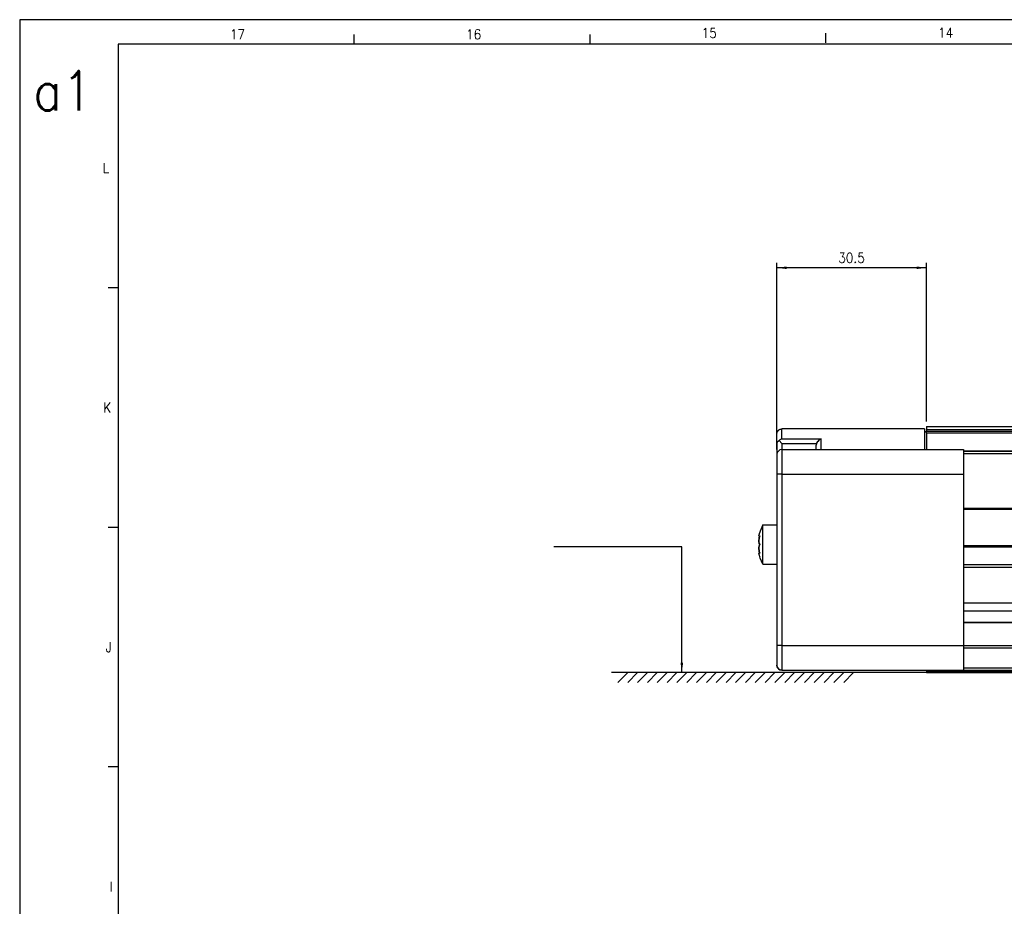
# Model space of a CAD drawing. Header units: inches. Extents: x -381 to 6628, y -418 to 176.
# Tile 6 of 27: x -381 to -181, y -5 to 176. Entities that reach past the tile are written whole.
import ezdxf

# ---------------------------------------------------------------- set-up
doc = ezdxf.new("R2010")
doc.units = ezdxf.units.IN
doc.layers.add('1', color=7, linetype='Continuous')
doc.styles.add('CONVERTER_12', font='txt.shx', dxfattribs={"width": 0.9})
doc.dimstyles.new('ME10_DIM_32', dxfattribs={"dimtxt": 2, "dimasz": 2, "dimexe": 1, "dimexo": 1, "dimgap": 1, "dimtad": 1, "dimdsep": 46, "dimtxsty": 'CONVERTER_12', "dimsah": 1, "dimcen": 0.09, "dimclrd": 2, "dimclre": 2, "dimclrt": 2, "dimadec": 0, "dimazin": 0, "dimtfac": 1, "dimtdec": 4, "dimtix": 1, "dimtmove": 0, "dimatfit": 3, "dimfxl": 1, "dimtolj": 1, "dimtzin": 0, "dimarcsym": 0})
doc.dimstyles.get("Standard").update_dxf_attribs({"dimtxt": 0.18, "dimasz": 0.18, "dimexe": 0.18, "dimexo": 0.0625, "dimgap": 0.09, "dimtad": 0, "dimtih": 1, "dimtoh": 1, "dimdec": 4, "dimzin": 0, "dimdsep": 46, "dimtxsty": 'Standard', "dimcen": 0.09, "dimadec": 0, "dimazin": 0, "dimtfac": 1, "dimtdec": 4, "dimtofl": 0, "dimtmove": 0, "dimatfit": 3, "dimfxl": 1, "dimtolj": 1, "dimtzin": 0, "dimarcsym": 0})

# ---------------------------------------------------------------- blocks, each defined once
blk = doc.blocks.new('Modulo_izq__K__1__33', base_point=(-230.88, 42.97))
at = {"color": 7, "linetype": 'Continuous'}
for p, q in [((-227.09, 91.98), (-226.97, 92.15)), ((-226.97, 92.15), (-226.93, 92.18)), ((-226.93, 92.18), (-226.81, 92.29)), ((-226.81, 92.29), (-226.63, 92.39)), ((-226.63, 92.39), (-226.61, 92.4)), ((-226.61, 92.4), (-226.43, 92.46)), ((-226.43, 92.46), (-226.22, 92.48)), ((-226.22, 90.47), (-226.22, 92.48)), ((-197.22, 92.48), (-226.22, 92.48)), ((-197.22, 92.48), (-197.22, 88.28)), ((-196.82, 92.97), (-196.82, 92.96)), ((-196.82, 92.97), (-44.17, 92.97)), ((-196.82, 92.96), (-196.82, 92.35)), ((-196.82, 92.96), (-44.16, 92.96)), ((-196.82, 92.35), (-196.82, 92.03)), ((-196.82, 92.35), (-43.75, 92.35)), ((-227.22, 91.58), (-227.17, 91.79)), ((-227.22, 91.48), (-227.22, 91.58)), ((-227.22, 89.54), (-227.22, 91.48)), ((-227.17, 91.79), (-227.15, 91.86)), ((-227.15, 91.86), (-227.09, 91.98)), ((-226.79, 90.1), (-226.93, 90.02)), ((-226.63, 90.24), (-226.79, 90.1)), ((-226.79, 90.1), (-226.22, 89.54)), ((-226.61, 90.26), (-226.63, 90.24)), ((-226.24, 90.46), (-226.61, 90.26)), ((-226.22, 90.47), (-226.24, 90.46)), ((-226.22, 90.47), (-218.22, 90.47)), ((-218.63, 90.24), (-218.93, 89.94)), ((-218.61, 90.26), (-218.63, 90.24)), ((-218.24, 90.46), (-218.61, 90.26)), ((-218.22, 90.47), (-218.24, 90.46)), ((-218.22, 88.28), (-218.22, 90.47)), ((-197.22, 91.98), (-196.82, 91.98)), ((-196.82, 91.7), (-196.82, 92.03)), ((-196.82, 92.03), (-43.54, 92.03)), ((-196.82, 91.7), (-196.82, 88.28)), ((-196.82, 91.7), (-43.32, 91.7)), ((-227.15, 89.8), (-227.22, 89.54)), ((-227.22, 89.54), (-227.22, 87.28)), ((-226.93, 90.02), (-227.15, 89.8)), ((-226.22, 89.54), (-219.15, 89.54)), ((-226.22, 89.54), (-226.22, 88.28)), ((-226.22, 88.28), (-226.22, 83.28)), ((-226.22, 88.28), (-189.32, 88.28)), ((-219.15, 89.54), (-219.22, 89.15)), ((-219.22, 88.28), (-219.22, 89.15)), ((-218.94, 89.92), (-219.15, 89.56)), ((-219.15, 89.56), (-219.15, 89.54)), ((-218.93, 89.94), (-218.94, 89.92)), ((-189.32, 88.28), (-189.32, 83.28)), ((-227.22, 87.28), (-227.22, 83.28)), ((-44.85, 87.99), (-189.32, 87.99)), ((-189.32, 87.97), (-148.82, 87.97)), ((-189.32, 87.47), (-163.57, 87.47)), ((-226.22, 83.28), (-227.22, 83.28)), ((-227.22, 83.28), (-227.22, 48.48)), ((-226.22, 83.28), (-189.32, 83.28)), ((-226.22, 83.28), (-226.22, 48.48)), ((-189.32, 83.28), (-189.32, 48.48)), ((-189.32, 76.41), (-164.32, 76.41)), ((-189.32, 76.16), (-164.32, 76.16)), ((-230.05, 72.98), (-230.64, 71.71)), ((-230.05, 72.98), (-227.22, 72.98)), ((-230.05, 68.28), (-230.05, 72.98)), ((-230.87, 70.91), (-230.88, 70.83)), ((-230.88, 70.79), (-230.88, 70.83)), ((-230.88, 70.83), (-230.88, 70.79)), ((-230.88, 70.79), (-230.87, 70.71)), ((-230.88, 69.73), (-230.83, 70.3)), ((-230.83, 70.3), (-230.88, 69.73)), ((-230.83, 71.12), (-230.87, 70.91)), ((-230.87, 70.71), (-230.83, 70.68)), ((-230.81, 71.16), (-230.83, 71.12)), ((-230.74, 70.68), (-230.83, 70.68)), ((-230.83, 70.68), (-230.81, 70.68)), ((-230.83, 70.3), (-230.81, 70.37)), ((-230.81, 70.37), (-230.83, 70.3)), ((-230.72, 71.48), (-230.81, 71.16)), ((-230.72, 70.75), (-230.81, 70.37)), ((-230.81, 70.37), (-230.74, 70.68)), ((-230.81, 70.68), (-230.8, 70.68)), ((-230.8, 70.68), (-230.72, 70.75)), ((-230.64, 71.71), (-230.72, 71.48)), ((-230.87, 69.5), (-230.88, 69.73)), ((-230.88, 69.73), (-230.87, 69.5)), ((-230.88, 68.23), (-230.87, 68.46)), ((-230.87, 68.46), (-230.88, 68.23)), ((-230.83, 67.65), (-230.88, 68.23)), ((-230.88, 68.23), (-230.83, 67.65)), ((-230.84, 69.33), (-230.87, 69.5)), ((-230.87, 69.5), (-230.84, 69.33)), ((-230.87, 68.46), (-230.84, 68.63)), ((-230.84, 68.63), (-230.87, 68.46)), ((-230.83, 69.24), (-230.84, 69.33)), ((-230.84, 69.33), (-230.83, 69.24)), ((-230.84, 68.63), (-230.83, 68.71)), ((-230.83, 68.71), (-230.84, 68.63)), ((-230.81, 69.2), (-230.83, 69.24)), ((-230.83, 69.24), (-230.81, 69.2)), ((-230.83, 68.71), (-230.81, 68.76)), ((-230.81, 68.76), (-230.83, 68.71)), ((-230.72, 68.98), (-230.81, 69.2)), ((-230.81, 69.2), (-230.72, 68.98)), ((-230.81, 68.76), (-230.72, 68.98)), ((-230.72, 68.98), (-230.81, 68.76)), ((-230.05, 64.98), (-230.05, 68.28)), ((-189.32, 68.79), (-164.32, 68.79)), ((-189.32, 68.54), (-164.32, 68.54)), ((-230.87, 67.24), (-230.88, 67.16)), ((-230.88, 67.13), (-230.88, 67.16)), ((-230.88, 67.16), (-230.88, 67.13)), ((-230.88, 67.13), (-230.87, 67.04)), ((-230.83, 67.28), (-230.87, 67.24)), ((-230.87, 67.04), (-230.83, 66.84)), ((-230.81, 67.59), (-230.83, 67.65)), ((-230.83, 67.65), (-230.81, 67.59)), ((-230.74, 67.28), (-230.83, 67.28)), ((-230.81, 67.27), (-230.83, 67.28)), ((-230.83, 66.84), (-230.81, 66.79)), ((-230.74, 67.28), (-230.81, 67.59)), ((-230.81, 67.59), (-230.72, 67.21)), ((-230.8, 67.27), (-230.81, 67.27)), ((-230.81, 66.79), (-230.72, 66.48)), ((-230.72, 67.21), (-230.8, 67.27)), ((-230.64, 66.24), (-230.72, 66.48)), ((-230.05, 64.98), (-230.64, 66.24)), ((-230.05, 64.98), (-227.22, 64.98)), ((-189.32, 64.91), (-164.32, 64.91)), ((-189.32, 64.41), (-164.32, 64.41)), ((-189.32, 57.15), (-164.32, 57.15)), ((-164.32, 55.48), (-189.32, 55.48)), ((-189.32, 53.19), (-149.04, 53.19)), ((-189.32, 53.16), (-149.01, 53.16)), ((-226.22, 48.48), (-227.22, 48.48)), ((-227.22, 48.48), (-227.22, 44.48)), ((-226.22, 48.48), (-226.22, 43.48)), ((-226.22, 48.48), (-189.32, 48.48)), ((-189.32, 48.48), (-189.32, 43.48)), ((-189.32, 48.48), (-43.5, 48.48)), ((-189.32, 48.04), (-43.79, 48.04)), ((-227.22, 44.37), (-227.22, 44.48)), ((-227.21, 44.34), (-227.22, 44.37)), ((-227.17, 44.17), (-227.2, 44.27)), ((-227.15, 44.09), (-227.17, 44.17)), ((-227.09, 43.98), (-227.15, 44.09)), ((-226.97, 43.81), (-227.09, 43.98)), ((-226.93, 43.77), (-226.97, 43.81)), ((-226.88, 43.73), (-226.93, 43.77)), ((-226.81, 43.67), (-226.85, 43.7)), ((-226.63, 43.56), (-226.81, 43.67)), ((-226.61, 43.55), (-226.63, 43.56)), ((-226.58, 43.54), (-226.61, 43.55)), ((-226.43, 43.5), (-226.54, 43.53)), ((-226.22, 43.48), (-226.43, 43.5)), ((-226.22, 43.48), (-189.32, 43.48)), ((-197.22, 43.48), (-197.22, 43.45)), ((-197.22, 43.45), (-196.82, 43.45)), ((-196.82, 43.47), (-196.82, 43.45)), ((-196.82, 43.47), (-43.17, 43.47)), ((-196.82, 43.45), (-196.82, 43.22)), ((-196.82, 43.22), (-196.82, 42.97)), ((-196.82, 43.22), (-43, 43.22)), ((-196.82, 42.97), (-43.17, 42.97)), ((-189.32, 43.97), (-43.5, 43.97))]:
    blk.add_line(p, q, dxfattribs=at)
for centre, start, end in [((-226.22, 87.28), 90, 180), ((-226.22, 44.48), 180, 270)]:
    blk.add_arc(centre, 1, start, end, dxfattribs=at)
blk = doc.blocks.new('F-56__35', base_point=(-230.88, 42.97))
blk.add_blockref('Modulo_izq__K__1__33', (-230.88, 42.97))
blk = doc.blocks.new('*D93')
at = {"layer": '1', "color": 2, "linetype": 'Continuous'}
for p, q in [((-227.22, 88.28), (-227.22, 126.23)), ((-196.82, 93.97), (-196.82, 126.23)), ((-196.82, 125.23), (-227.22, 125.23))]:
    blk.add_line(p, q, dxfattribs=at)
at = {"layer": '1', "color": 2}
for points in [[(-225.22, 125.49), (-225.22, 124.96), (-227.22, 125.23)], [(-198.82, 124.96), (-198.82, 125.49), (-196.82, 125.23)]]:
    blk.add_solid(points, dxfattribs=at)
at = {"layer": '1', "color": 2, "insert": (-214.75, 126.23), "char_height": 2, "attachment_point": 7, "rotation": 0.0001, "line_spacing_factor": 0.60024, "style": 'CONVERTER_12'}
blk.add_mtext('30.5', dxfattribs=at)
blk = doc.blocks.new('Marco_a1', base_point=(38.87, -121.38))
at = {"layer": '1', "color": 2, "linetype": 'Continuous'}
for p, q in [((458.87, 175.62), (-381.13, 175.62)), ((-381.13, 175.62), (-381.13, -418.38)), ((-313.19, 172.62), (-313.19, 170.62)), ((-265.25, 172.62), (-265.25, 170.62)), ((-217.31, 172.9), (-217.31, 170.9)), ((-361.13, 121.15), (-363.13, 121.15)), ((-361.13, 72.49), (-363.13, 72.49)), ((-361.13, 23.82), (-363.13, 23.82))]:
    blk.add_line(p, q, dxfattribs=at)
at = {"layer": '1', "color": 7, "linetype": 'Continuous'}
for p, q in [((453.87, 170.62), (-361.13, 170.62)), ((-361.13, 170.62), (-361.13, -413.38))]:
    blk.add_line(p, q, dxfattribs=at)
at = {"layer": '1', "color": 2, "char_height": 2, "attachment_point": 4, "line_spacing_factor": 1.20048, "style": 'CONVERTER_12'}
for s, insert in [('15', (-242.52, 172.92)), ('14', (-194.47, 172.98)), ('17', (-338.41, 172.65)), ('16', (-290.41, 172.65)), ('L', (-364.25, 145.49)), ('K', (-364.16, 96.82)), ('J', (-363.64, 48.15)), ('I', (-362.87, -0.51))]:
    blk.add_mtext(s, dxfattribs=dict(at, insert=insert))
at = {"layer": '1', "color": 6, "insert": (-378.4, 161.19), "char_height": 8, "attachment_point": 4, "line_spacing_factor": 1.20048, "style": 'CONVERTER_12'}
blk.add_mtext('a1', dxfattribs=at)
blk = doc.blocks.new('Top', base_point=(38.87, -121.38))
blk.add_blockref('Marco_a1', (38.87, -121.38))
blk = doc.blocks.new('_dummy_frame', base_point=(-381.13, -418.38))
blk.add_blockref('Top', (38.87, -121.38))
blk = doc.blocks.new('Inferior1', base_point=(2037, 68.724))
at = {"layer": '1', "color": 7, "linetype": 'Continuous'}
for p, q in [((-196.822, 42.974), (-260.822, 42.974)), ((-257.544, 42.974), (-259.544, 40.974)), ((-255.545, 42.974), (-257.545, 40.974)), ((-253.547, 42.974), (-255.545, 40.974)), ((-251.55, 42.974), (-253.55, 40.974)), ((-249.541, 42.974), (-251.541, 40.974)), ((-247.542, 42.974), (-249.542, 40.974)), ((-245.544, 42.974), (-247.542, 40.974)), ((-243.546, 42.974), (-245.546, 40.974)), ((-241.54, 42.974), (-243.54, 40.974)), ((-239.541, 42.974), (-241.541, 40.974)), ((-237.543, 42.974), (-239.541, 40.974)), ((-235.546, 42.974), (-237.546, 40.974)), ((-233.623, 42.974), (-235.623, 40.974)), ((-231.624, 42.974), (-233.624, 40.974)), ((-229.626, 42.974), (-231.624, 40.974)), ((-227.628, 42.974), (-229.628, 40.974)), ((-225.619, 42.974), (-227.619, 40.974)), ((-223.62, 42.974), (-225.62, 40.974)), ((-221.622, 42.974), (-223.62, 40.974)), ((-219.625, 42.974), (-221.625, 40.974)), ((-217.618, 42.974), (-219.618, 40.974)), ((-215.62, 42.974), (-217.62, 40.974)), ((-213.622, 42.974), (-215.62, 40.974)), ((-211.624, 42.974), (-213.624, 40.974))]:
    blk.add_line(p, q, dxfattribs=at)
at = {"layer": '1', "color": 2}
blk.add_solid([(-246.809, 44.974), (-246.282, 44.974), (-246.545, 42.974)], dxfattribs=at)
blk.add_blockref('F-56__35', (-230.877, 42.974))
at = {"layer": '1'}
dim = blk.add_linear_dim(base=(-196.822, 125.227), p1=(-227.222, 87.277), p2=(-196.822, 92.974), text='30.5', dimstyle='ME10_DIM_32', dxfattribs=at)
dim.commit()
dim.dimension.update_dxf_attribs({"geometry": '*D93', "text_midpoint": (-212.022, 127.227), "text_rotation": 0.00014})
at = {"layer": '1', "color": 2, "linetype": 'Continuous', "has_arrowhead": 0}
blk.add_leader([(-246.545, 42.974), (-246.545, 68.509), (-272.545, 68.509)], dimstyle='Standard', dxfattribs=at)

msp = doc.modelspace()

# ---------------------------------------------------------------- block references
msp.add_blockref('Inferior1', (2037, 68.72))
at = {"layer": '1'}
msp.add_blockref('_dummy_frame', (-381.13, -418.38), dxfattribs=at)

doc.saveas('drawing.dxf')
